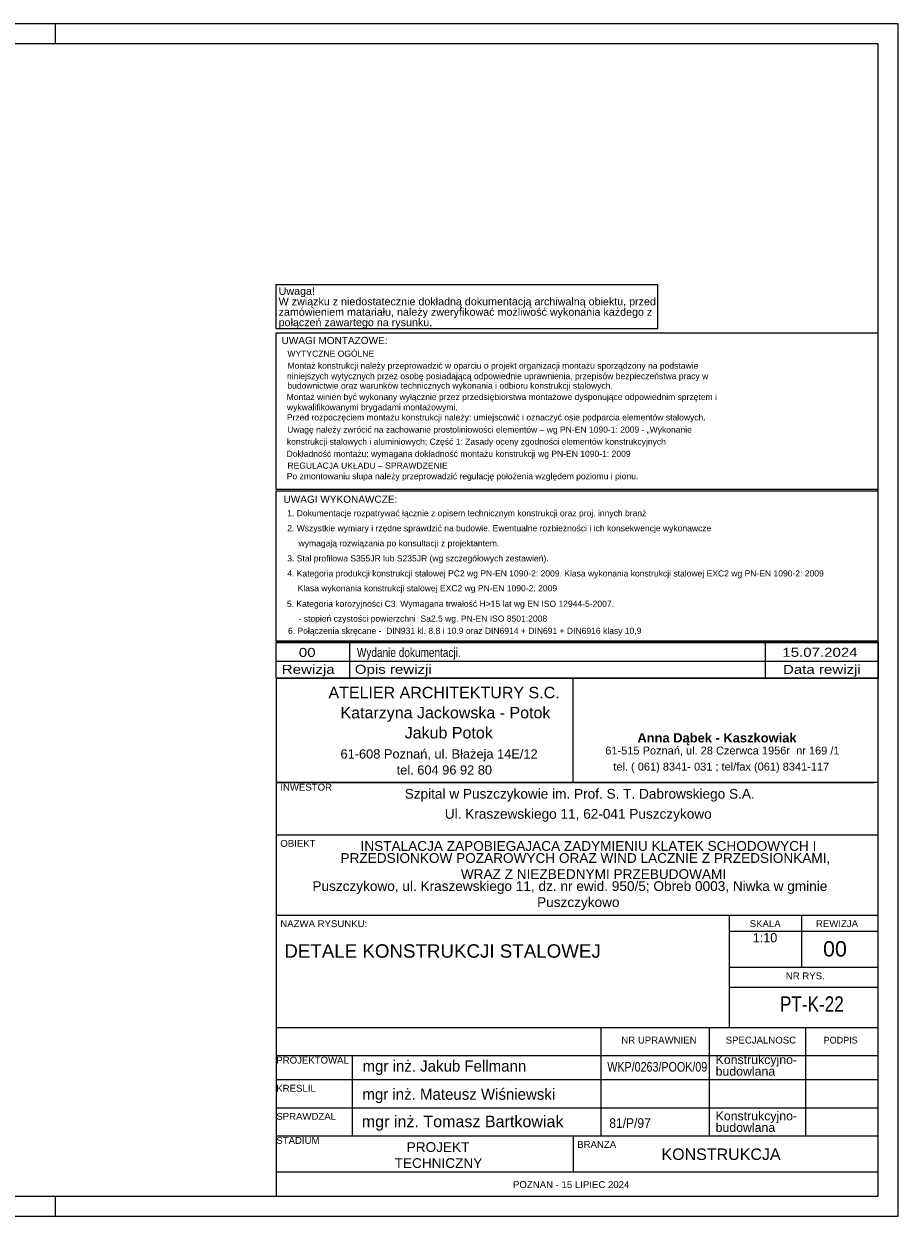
# Model space of a CAD drawing. Header units: millimetres. Extents: x 0 to 5940, y 0 to 2970.
# Tile 16 of 16: x 3761 to 5940, y 0 to 2970. Entities that reach past the tile are written whole.
import ezdxf

# ---------------------------------------------------------------- set-up
doc = ezdxf.new("R2010")
doc.units = ezdxf.units.MM
doc.styles.add('ar', font='txt', dxfattribs={"height": 0.2})
doc.styles.add('ari', font='txt', dxfattribs={"height": 0.2})
doc.styles.add('aria', font='txt', dxfattribs={"height": 0.2})
doc.styles.add('Arial', font='ARIAL.TTF', dxfattribs={"height": 0.2})
doc.styles.add('arialbd', font='txt', dxfattribs={"height": 0.2})

# ---------------------------------------------------------------- blocks, each defined once
blk = doc.blocks.new('Unknown-2667976-1268')
at = {"color": 7, "linetype": 'Continuous'}
for p, q in [((5940, 2970), (0, 2970)), ((3840, 2920), (3840, 2970)), ((5940, 2970), (5890, 2970)), ((5940, 0), (5940, 2970)), ((5890, 2920), (50, 2920)), ((5890, 50), (5890, 2920)), ((50, 50), (5890, 50)), ((3840, 0), (3840, 50)), ((0, 0), (5940, 0))]:
    blk.add_line(p, q, dxfattribs=at)
blk = doc.blocks.new('Unknown-2667976-2945')
at = {"color": 7, "linetype": 'Continuous'}
for p, q in [((5890, 1806.2), (4389.2, 1806.2)), ((4389.2, 1806.2), (4389.2, 1433)), ((5890, 1433), (5890, 1806.2)), ((4389.2, 1433), (5890, 1433))]:
    blk.add_line(p, q, dxfattribs=at)
at = {"color": 7, "linetype": 'Continuous', "style": 'Arial'}
for s, height, p in [('UWAGI WYKONAWCZE:', 17.917, (4408, 1776.9)), ('1. Dokumentacje rozpatrywać łącznie z opisem technicznym konstrukcji oraz proj. innych branż', 15.23, (4417.3, 1743.5)), ('2. Wszystkie wymiary i rzędne sprawdzić na budowie. Ewentualne rozbieżności i ich konsekwencje wykonawcze', 15.2297, (4417.3, 1706)), ('wymagają rozwiązania po konsultacji z projektantem.', 15.23, (4445.5, 1668.5)), ('3. Stal profilowa S355JR lub S235JR (wg szczegółowych zestawień).', 15.23, (4417.3, 1630.9)), ('4. Kategoria produkcji konstrukcji stalowej PC2 wg PN-EN 1090-2: 2009. Klasa wykonania konstrukcji stalowej EXC2 wg PN-EN 1090-2: 2009', 15.2297, (4417.3, 1593.4)), ('Klasa wykonania konstrukcji stalowej EXC2 wg PN-EN 1090-2: 2009', 15.23, (4443.1, 1556.5)), ('5. Kategoria korozyjności C3. Wymagana trwałość H>15 lat wg EN ISO 12944-5-2007.', 15.23, (4416.4, 1517.8)), ('- stopień czystości powierzchni  Sa2.5 wg. PN-EN ISO 8501:2008', 15.23, (4445.5, 1480.9)), ('6. Połączenia skręcane -  DIN931 kl. 8.8 i 10.9 oraz DIN6914 + DIN691 + DIN6916 klasy 10,9', 15.23, (4419.1, 1450.5))]:
    blk.add_text(s, height=height, dxfattribs=at).set_placement(p)
blk = doc.blocks.new('Text-2667976-2927')
at = {"color": 0, "linetype": 'Continuous'}
blk.add_wipeout([(4778.2, 2216.9), (4778.2, 2236.9), (4395.8, 2236.9), (4395.8, 2216.9)], dxfattribs=at)
at = {"color": 30, "linetype": 'Continuous'}
blk.add_line((4389.8, 2210.9), (5341.3, 2210.9), dxfattribs=at)
at = {"color": 0, "linetype": 'Continuous'}
blk.add_wipeout([(5326.4, 2242.9), (5326.4, 2262.9), (4395.8, 2262.9), (4395.8, 2242.9)], dxfattribs=at)
at = {"color": 7, "linetype": 'Continuous', "style": 'Arial'}
blk.add_text('połączeń zawartego na rysunku.', height=19.102, dxfattribs=at).set_placement((4395.8, 2216.9))
at = {"color": 0, "linetype": 'Continuous'}
blk.add_wipeout([(5335.3, 2268.9), (5335.3, 2288.9), (4395.8, 2288.9), (4395.8, 2268.9)], dxfattribs=at)
at = {"color": 30, "linetype": 'Continuous'}
blk.add_line((5341.3, 2210.9), (5341.3, 2320.9), dxfattribs=at)
at = {"color": 7, "linetype": 'Continuous', "style": 'Arial'}
blk.add_text('zamówieniem matariału, należy zweryfikować możliwość wykonania każdego z', height=19.102, dxfattribs=at).set_placement((4395.8, 2242.9))
at = {"color": 0, "linetype": 'Continuous'}
blk.add_wipeout([(4486.2, 2294.9), (4486.2, 2314.9), (4395.8, 2314.9), (4395.8, 2294.9)], dxfattribs=at)
at = {"color": 30, "linetype": 'Continuous'}
for p, q in [((4389.8, 2320.9), (5341.3, 2320.9)), ((4389.8, 2210.9), (4389.8, 2320.9))]:
    blk.add_line(p, q, dxfattribs=at)
at = {"color": 7, "linetype": 'Continuous', "style": 'Arial'}
for s, height, p in [('W związku z niedostatecznie dokładną dokumentacją archiwalną obiektu, przed', 19.102, (4395.8, 2268.9)), ('Uwaga!', 19.1, (4395.8, 2294.9))]:
    blk.add_text(s, height=height, dxfattribs=at).set_placement(p)
blk = doc.blocks.new('Unknown-2667976-2943')
at = {"color": 7, "linetype": 'Continuous'}
for p, q in [((4390, 1340), (5890, 1340)), ((4390, 1340), (4390, 1080)), ((5130, 1080), (5130, 1340)), ((5890, 50), (5890, 1340)), ((4390, 1080), (5880, 1080)), ((4390, 1080), (4390, 50)), ((5890, 1080), (4390, 1080)), ((4390, 950), (5890, 950)), ((4390, 750), (5890, 750)), ((5520, 470), (5520, 750)), ((5700, 620), (5700, 750)), ((5520, 710), (5890, 710)), ((5520, 620), (5890, 620)), ((5520, 570), (5890, 570)), ((4390, 470), (5890, 470)), ((5200, 200), (5200, 470)), ((5470, 200), (5470, 470)), ((5710, 200), (5710, 470)), ((4390, 400), (5890, 400)), ((4580, 200), (4580, 400)), ((4390, 340), (5890, 340)), ((4390, 270), (5890, 270)), ((4550, 270), (5880, 270)), ((4390, 200), (5880, 200)), ((4590, 200), (5890, 200)), ((5130, 200), (5130, 110)), ((4390, 110), (5880, 110)), ((4390, 110), (5890, 110)), ((4390, 50), (5890, 50))]:
    blk.add_line(p, q, dxfattribs=at)
for s, height, style, p in [('ATELIER ARCHITEKTURY S.C.', 28.557, 'Arial', (4520, 1290)), ('Katarzyna Jackowska - Potok', 28.557, 'Arial', (4550, 1240)), ('Jakub Potok', 28.557, 'Arial', (4710, 1190)), ('Anna Dąbek - Kaszkowiak', 23.023, 'arialbd', (5290, 1180)), ('61-608 Poznań, ul. Błażeja 14E/12', 22.846, 'Arial', (4550, 1140)), ('61-515 Poznań, ul. 28 Czerwca 1956r  nr 169 /1', 19.633, 'Arial', (5210, 1150)), ('tel. ( 061) 8341- 031 ; tel/fax (061) 8341-117', 19.633, 'Arial', (5230, 1110)), ('tel. 604 96 92 80', 22.846, 'Arial', (4690, 1100)), ('INWESTOR', 17.13, 'Arial', (4400, 1060)), ('Szpital w Puszczykowie im. Prof. S. T. Dabrowskiego S.A.', 24.275, 'Arial', (4710, 1040)), ('Ul. Kraszewskiego 11, 62-041 Puszczykowo', 24.275, 'Arial', (4810, 990)), ('OBIEKT', 17.13, 'Arial', (4400, 920)), ('INSTALACJA ZAPOBIEGAJACA ZADYMIENIU KLATEK SCHODOWYCH I', 24.275, 'Arial', (4600, 910)), ('PRZEDSIONKOW POZAROWYCH ORAZ WIND LACZNIE Z PRZEDSIONKAMI,', 24.275, 'Arial', (4550, 880)), ('WRAZ Z NIEZBEDNYMI PRZEBUDOWAMI', 24.275, 'Arial', (4850, 840)), ('Puszczykowo, ul. Kraszewskiego 11, dz. nr ewid. 950/5; Obreb 0003, Niwka w gminie', 24.275, 'Arial', (4480, 810)), ('Puszczykowo', 24.275, 'Arial', (5040, 770)), ('NAZWA RYSUNKU:', 17.134, 'Arial', (4400, 720)), ('SKALA', 17.13, 'Arial', (5570, 720)), ('REWIZJA', 17.13, 'Arial', (5735, 720)), ('NR RYS.', 17.13, 'Arial', (5660, 590)), ('NR UPRAWNIEN', 17.134, 'Arial', (5250, 430)), ('SPECJALNOSC', 17.134, 'Arial', (5510, 430)), ('PODPIS', 16.8, 'ar', (5754.2, 430)), ('PROJEKTOWAL', 17.134, 'Arial', (4390, 380)), ('KRESLIL', 17.13, 'Arial', (4390, 310)), ('SPRAWDZAL', 17.13, 'Arial', (4390, 240)), ('STADIUM', 17.13, 'Arial', (4390, 180)), ('PROJEKT', 24.27, 'Arial', (4715, 160)), ('BRANZA', 17.13, 'Arial', (5140, 170)), ('KONSTRUKCJA', 28.558, 'Arial', (5350, 140)), ('TECHNICZNY', 24.27, 'Arial', (4685, 120)), ('POZNAN - 15 LIPIEC 2024', 17.134, 'Arial', (4980, 70))]:
    blk.add_text(s, height=height, dxfattribs=dict(at, style=style)).set_placement(p)
at = {"color": 7}
for s, height, style, p in [('1:10', 23.33, 'aria', (5577.8, 682)), ('00', 38.2, 'Arial', (5752.8, 646.8)), ('DETALE KONSTRUKCJI STALOWEJ', 33.428, 'Arial', (4410, 643.8)), ('mgr inż. Jakub Fellmann', 28, 'ari', (4605, 360)), ('Konstrukcyjno-', 21.967, 'Arial', (5485, 378.8)), ('budowlana', 21.97, 'Arial', (5485, 350)), ('mgr inż. Mateusz Wiśniewski', 28, 'ari', (4604.6, 289.8)), ('mgr inż. Tomasz Bartkowiak', 28.652, 'Arial', (4603.1, 221.6)), ('Konstrukcyjno-', 21.967, 'Arial', (5485, 238.8)), ('budowlana', 21.97, 'Arial', (5485, 210))]:
    blk.add_text(s, height=height, dxfattribs=dict(at, style=style)).set_placement(p)
at = {"color": 7, "style": 'Arial'}
for s, height, width, p in [('PT-K-22', 38.2, 0.8, (5645.4, 509.3)), ('WKP/0263/POOK/09', 23.877, 0.8, (5215, 360)), ('81/P/97', 23.88, 0.9, (5220, 220))]:
    blk.add_text(s, height=height, dxfattribs=dict(at, width=width)).set_placement(p)
blk = doc.blocks.new('Unknown-2667976-2944')
at = {"color": 7, "linetype": 'Continuous'}
for p, q in [((4389.2, 1429.1), (5890, 1429.1)), ((5890, 1429.1), (4389.2, 1429.1)), ((4389.2, 1429.1), (4389.2, 1382.2)), ((4572.1, 1429.1), (4572.1, 1382.2)), ((5608.6, 1429.1), (5608.6, 1382.2)), ((5890, 1429.1), (5890, 1382.2)), ((4389.2, 1382.2), (5890, 1382.2)), ((4389.2, 1382.2), (4389.2, 1340)), ((4389.2, 1382.2), (5890, 1382.2)), ((4572.1, 1382.2), (4572.1, 1340)), ((5608.6, 1382.2), (5608.6, 1340)), ((5890, 1382.2), (5890, 1340)), ((5890, 1340), (4389.2, 1340))]:
    blk.add_line(p, q, dxfattribs=at)
at = {"color": 7, "linetype": 'Continuous', "style": 'Arial'}
for s, height, width, p in [('00', 22.4, 1.196471, (4446.2, 1393)), ('Wydanie dokumentacji.', 22.397, 0.8, (4590.9, 1393)), ('15.07.2024', 22.4, 1.196471, (5651.4, 1393.3)), ('Rewizja', 22.4, 1.2, (4403.8, 1350.9)), ('Opis rewizji', 22.397, 1.2, (4585.6, 1350.9)), ('Data rewizji', 22.397, 1.2, (5652.8, 1350.7))]:
    blk.add_text(s, height=height, dxfattribs=dict(at, width=width)).set_placement(p)
blk = doc.blocks.new('Unknown-2667976-2946')
at = {"color": 7, "linetype": 'Continuous'}
for p, q in [((5890, 2199.2), (4389.2, 2199.2)), ((4389.2, 2199.2), (4389.2, 1810.6)), ((5890, 1810.6), (5890, 2199.2)), ((4389.2, 1810.6), (5890, 1810.6))]:
    blk.add_line(p, q, dxfattribs=at)
at = {"color": 7, "linetype": 'Continuous', "style": 'Arial'}
for s, height, p in [('UWAGI MONTAZOWE:', 17.917, (4403.1, 2172.3)), ('WYTYCZNE OGÓLNE', 15.23, (4417.7, 2140.9)), ('Montaż konstrukcji należy przeprowadzić w oparciu o projekt organizacji montażu sporządzony na podstawie', 15.2297, (4417.9, 2110.9)), ('niniejszych wytycznych przez osobę posiadającą odpowiednie uprawnienia, przepisów bezpieczeństwa pracy w', 15.2297, (4416.6, 2084.9)), ('budownictwie oraz warunków technicznych wykonania i odbioru konstrukcji stalowych.', 15.23, (4417.5, 2061.1)), ('Montaż winien być wykonany wyłącznie przez przedsiębiorstwa montażowe dysponujące odpowiednim sprzętem i', 15.2297, (4415.8, 2033)), ('wykwalifikowanymi brygadami montażowymi.', 15.23, (4416.6, 2007.5)), ('Przed rozpoczęciem montażu konstrukcji należy: umiejscowić i oznaczyć osie podparcia elementów stalowych.', 15.2297, (4416.2, 1982.1)), ('Uwagę należy zwrócić na zachowanie prostoliniowości elementów – wg PN-EN 1090-1: 2009 - „Wykonanie', 15.23, (4417.2, 1951.7)), ('konstrukcji stalowych i aluminiowych; Część 1: Zasady oceny zgodności elementów konstrukcyjnych', 15.23, (4416.3, 1921.8)), ('Dokładność montażu: wymagana dokładność montażu konstrukcji wg PN-EN 1090-1: 2009', 15.23, (4415.8, 1891.4)), ('REGULACJA UKŁADU – SPRAWDZENIE', 15.23, (4417.8, 1862)), ('Po zmontowaniu słupa należy przeprowadzić regulację położenia względem poziomu i pionu.', 15.23, (4416.1, 1835.6))]:
    blk.add_text(s, height=height, dxfattribs=at).set_placement(p)

msp = doc.modelspace()

# ---------------------------------------------------------------- block references
for name in ['Unknown-2667976-1268', 'Unknown-2667976-2945', 'Unknown-2667976-2944', 'Unknown-2667976-2943']:
    msp.add_blockref(name, (0, 0))

# ---------------------------------------------------------------- next in the draw order: block references
msp.add_blockref('Text-2667976-2927', (0, 0))

# ---------------------------------------------------------------- next in the draw order: block references
msp.add_blockref('Unknown-2667976-2946', (0, 0))

doc.saveas('drawing.dxf')
